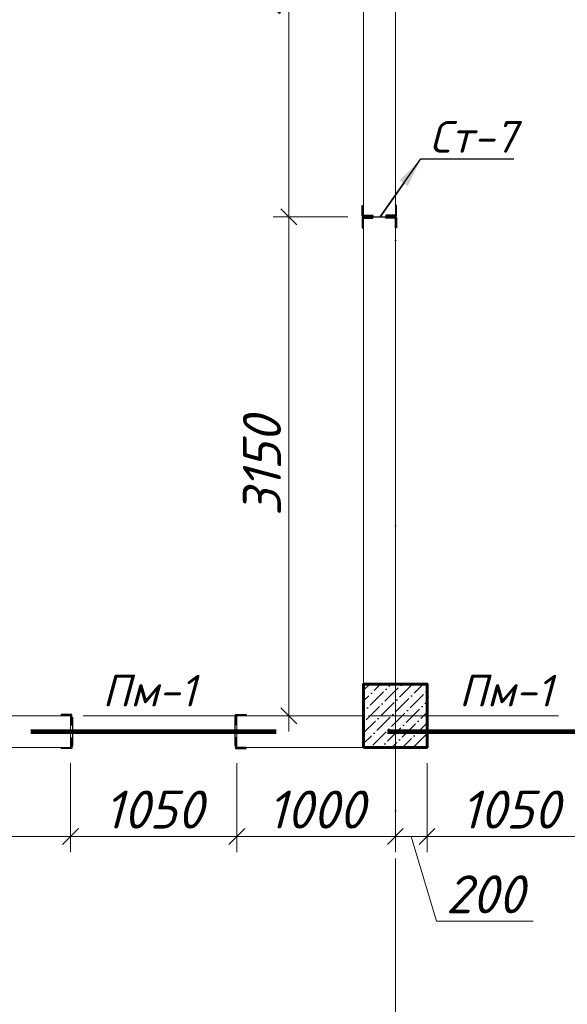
# Model space of a CAD drawing. Header units: millimetres. Extents: x 363306 to 7757304, y 1022887 to 1207196.
# Tile 153 of 256: x 946492 to 949947, y 1077516 to 1083731. Entities that reach past the tile are written whole.
import ezdxf
from ezdxf import colors
from ezdxf.entities.mleader import LeaderData, LeaderLine
from ezdxf.math import Vec2, Vec3

# ---------------------------------------------------------------- set-up
doc = ezdxf.new("R2010")
doc.units = ezdxf.units.MM
doc.linetypes.add('ACAD_ISO10W100', pattern=[18, 12, -3, 0, -3])
doc.layers.add('0 @ 100', color=7, linetype='Continuous')
doc.layers.add('kcd_tx', color=7, linetype='Continuous')
doc.layers.add('5   0.30', color=1, linetype='Continuous', lineweight=30)
doc.layers.add('размеры', color=12, linetype='Continuous', lineweight=15)
doc.styles.add('ISOCPEUR', font='isocpeur.TTF')
doc.styles.get("Standard").update_dxf_attribs({"font": 'isocpeui.ttf'})
doc.styles.add('ГОСТ 2.304', font='isocpeui.ttf')
doc.dimstyles.new('Санжар', dxfattribs={"dimtxt": 240, "dimasz": 200, "dimexe": 200, "dimexo": 200, "dimgap": 50, "dimtad": 1, "dimdec": 0, "dimtxsty": 'Standard', "dimblk": 'OBLIQUE', "dimcen": 2.5, "dimdle": 200, "dimclrd": 152, "dimclre": 152, "dimclrt": 152, "dimadec": 0, "dimazin": 0, "dimtfac": 1, "dimtdec": 0, "dimtmove": 0, "dimatfit": 3, "dimldrblk": 'OBLIQUE', "dimfxl": 0, "dimlwd": 0, "dimlwe": 0, "dimarcsym": 0})

# ---------------------------------------------------------------- blocks, each defined once
blk = doc.blocks.new('*U25')
at = {"color": 0, "linetype": 'ByBlock', "lineweight": -2, "ltscale": 100}
blk.add_lwpolyline([(0, 0), (63, 0), (63, 2.7, 0.414214), (60.7, 5), (12, 5, -0.414214), (5, 12), (5, 60.7, 0.414214), (2.7, 63), (0, 63)], format="xyb", close=True, dxfattribs=at)
blk = doc.blocks.new('*U35')
at = {"color": 0, "linetype": 'ByBlock', "lineweight": -2, "ltscale": 100}
blk.add_lwpolyline([(0, 0), (63, 0), (63, 2.7, 0.414214), (60.7, 5), (12, 5, -0.414214), (5, 12), (5, 60.7, 0.414214), (2.7, 63), (0, 63)], format="xyb", close=True, dxfattribs=at)
blk = doc.blocks.new('*U434')
at = {"color": 0, "linetype": 'ByBlock', "lineweight": -2, "ltscale": 100}
blk.add_lwpolyline([(0, 0), (63, 0), (63, 2.7, 0.414214), (60.7, 5), (12, 5, -0.414214), (5, 12), (5, 60.7, 0.414214), (2.7, 63), (0, 63)], format="xyb", close=True, dxfattribs=at)
blk = doc.blocks.new('_Oblique')
at = {"color": 0, "linetype": 'ByBlock', "lineweight": -2}
blk.add_line((-0.5, -0.5), (0.5, 0.5), dxfattribs=at)
blk = doc.blocks.new('*D697')
at = {"layer": 'Defpoints', "color": 0, "lineweight": 25, "transparency": 16777216}
for p in [(948190.8, 1082487), (948662.3, 1082487), (948562.3, 1079337)]:
    blk.add_point(p, dxfattribs=at)
at = {"layer": 'kcd_tx', "lineweight": 0, "transparency": 16777216}
for p, q in [((948190.8, 1079237), (948190.8, 1082587)), ((948562.3, 1082487), (948090.8, 1082487)), ((948462.3, 1079337), (948090.8, 1079337))]:
    blk.add_line(p, q, dxfattribs=at)
at = {"layer": 'kcd_tx', "lineweight": 0, "transparency": 16777216, "xscale": 100, "yscale": 100, "zscale": 100}
for p, rotation in [((948190.8, 1082487), 90), ((948190.8, 1079337), 270)]:
    blk.add_blockref('_Oblique', p, dxfattribs=dict(at, rotation=rotation))
at = {"layer": 'kcd_tx', "lineweight": 30, "transparency": 16777216, "insert": (948020.8, 1080912), "char_height": 240, "attachment_point": 5, "rotation": 90}
blk.add_mtext('3150', dxfattribs=at)
blk = doc.blocks.new('*D698')
at = {"layer": 'Defpoints', "color": 0, "lineweight": 25, "transparency": 16777216}
for p in [(948190.8, 1085637), (948562.3, 1085637), (948662.3, 1082487)]:
    blk.add_point(p, dxfattribs=at)
at = {"layer": 'kcd_tx', "lineweight": 0, "transparency": 16777216}
for p, q in [((948190.8, 1082387), (948190.8, 1085737)), ((948462.3, 1085637), (948090.8, 1085637)), ((948562.3, 1082487), (948090.8, 1082487))]:
    blk.add_line(p, q, dxfattribs=at)
at = {"layer": 'kcd_tx', "lineweight": 0, "transparency": 16777216, "xscale": 100, "yscale": 100, "zscale": 100}
for p, rotation in [((948190.8, 1085637), 90), ((948190.8, 1082487), 270)]:
    blk.add_blockref('_Oblique', p, dxfattribs=dict(at, rotation=rotation))
at = {"layer": 'kcd_tx', "lineweight": 30, "transparency": 16777216, "insert": (948020.8, 1084062), "char_height": 240, "attachment_point": 5, "rotation": 90}
blk.add_mtext('3150', dxfattribs=at)
blk = doc.blocks.new('*D715')
at = {"layer": 'Defpoints', "color": 0, "lineweight": 25, "transparency": 16777216}
for p in [(943562.3, 1079137), (946812.3, 1079137), (946812.3, 1078575)]:
    blk.add_point(p, dxfattribs=at)
at = {"layer": 'kcd_tx', "lineweight": 0, "transparency": 16777216}
for p, q in [((943562.3, 1079037), (943562.3, 1078475)), ((946812.3, 1079037), (946812.3, 1078475)), ((943462.3, 1078575), (946912.3, 1078575))]:
    blk.add_line(p, q, dxfattribs=at)
at = {"layer": 'kcd_tx', "lineweight": 0, "transparency": 16777216, "xscale": 100, "yscale": 100, "zscale": 100, "rotation": 180}
blk.add_blockref('_Oblique', (943562.3, 1078575), dxfattribs=at)
at = {"layer": 'kcd_tx', "lineweight": 0, "transparency": 16777216, "xscale": 100, "yscale": 100, "zscale": 100}
blk.add_blockref('_Oblique', (946812.3, 1078575), dxfattribs=at)
at = {"layer": 'kcd_tx', "lineweight": 30, "transparency": 16777216, "insert": (945187.3, 1078745), "char_height": 240, "attachment_point": 5}
blk.add_mtext('3250', dxfattribs=at)
blk = doc.blocks.new('*D716')
at = {"layer": 'Defpoints', "color": 0, "lineweight": 25, "transparency": 16777216}
for p in [(946812.3, 1079137), (947862.3, 1079137), (947862.3, 1078575)]:
    blk.add_point(p, dxfattribs=at)
at = {"layer": 'kcd_tx', "lineweight": 0, "transparency": 16777216}
for p, q in [((946812.3, 1079037), (946812.3, 1078475)), ((947862.3, 1079037), (947862.3, 1078475)), ((946712.3, 1078575), (947962.3, 1078575))]:
    blk.add_line(p, q, dxfattribs=at)
at = {"layer": 'kcd_tx', "lineweight": 0, "transparency": 16777216, "xscale": 100, "yscale": 100, "zscale": 100, "rotation": 180}
blk.add_blockref('_Oblique', (946812.3, 1078575), dxfattribs=at)
at = {"layer": 'kcd_tx', "lineweight": 0, "transparency": 16777216, "xscale": 100, "yscale": 100, "zscale": 100}
blk.add_blockref('_Oblique', (947862.3, 1078575), dxfattribs=at)
at = {"layer": 'kcd_tx', "lineweight": 30, "transparency": 16777216, "insert": (947337.3, 1078745), "char_height": 240, "attachment_point": 5}
blk.add_mtext('1050', dxfattribs=at)
blk = doc.blocks.new('*D717')
at = {"layer": 'Defpoints', "color": 0, "lineweight": 25, "transparency": 16777216}
for p in [(947862.3, 1079137), (948862.3, 1079137), (948862.3, 1078575)]:
    blk.add_point(p, dxfattribs=at)
at = {"layer": 'kcd_tx', "lineweight": 0, "transparency": 16777216}
for p, q in [((947862.3, 1079037), (947862.3, 1078475)), ((948862.3, 1079037), (948862.3, 1078475)), ((947762.3, 1078575), (948962.3, 1078575))]:
    blk.add_line(p, q, dxfattribs=at)
at = {"layer": 'kcd_tx', "lineweight": 0, "transparency": 16777216, "xscale": 100, "yscale": 100, "zscale": 100, "rotation": 180}
blk.add_blockref('_Oblique', (947862.3, 1078575), dxfattribs=at)
at = {"layer": 'kcd_tx', "lineweight": 0, "transparency": 16777216, "xscale": 100, "yscale": 100, "zscale": 100}
blk.add_blockref('_Oblique', (948862.3, 1078575), dxfattribs=at)
at = {"layer": 'kcd_tx', "lineweight": 30, "transparency": 16777216, "insert": (948362.3, 1078745), "char_height": 240, "attachment_point": 5}
blk.add_mtext('1000', dxfattribs=at)
blk = doc.blocks.new('*D718')
at = {"layer": 'Defpoints', "color": 0, "lineweight": 25, "transparency": 16777216}
for p in [(948862.3, 1079137), (949062.3, 1079137), (949062.3, 1078575)]:
    blk.add_point(p, dxfattribs=at)
at = {"layer": 'kcd_tx', "lineweight": 0, "transparency": 16777216}
for p, q in [((948862.3, 1079037), (948862.3, 1078475)), ((949062.3, 1079037), (949062.3, 1078475)), ((948762.3, 1078575), (949162.3, 1078575)), ((948962.3, 1078575), (949122.8, 1078040)), ((949122.8, 1078040), (949732.6, 1078040))]:
    blk.add_line(p, q, dxfattribs=at)
at = {"layer": 'kcd_tx', "lineweight": 0, "transparency": 16777216, "xscale": 100, "yscale": 100, "zscale": 100, "rotation": 180}
blk.add_blockref('_Oblique', (948862.3, 1078575), dxfattribs=at)
at = {"layer": 'kcd_tx', "lineweight": 0, "transparency": 16777216, "xscale": 100, "yscale": 100, "zscale": 100}
blk.add_blockref('_Oblique', (949062.3, 1078575), dxfattribs=at)
at = {"layer": 'kcd_tx', "lineweight": 30, "transparency": 16777216, "insert": (949427.7, 1078210), "char_height": 240, "attachment_point": 5}
blk.add_mtext('200', dxfattribs=at)
blk = doc.blocks.new('*D719')
at = {"layer": 'Defpoints', "color": 0, "lineweight": 25, "transparency": 16777216}
for p in [(949062.3, 1079137), (950112.3, 1079137), (950112.3, 1078575)]:
    blk.add_point(p, dxfattribs=at)
at = {"layer": 'kcd_tx', "lineweight": 0, "transparency": 16777216}
for p, q in [((949062.3, 1079037), (949062.3, 1078475)), ((950112.3, 1079037), (950112.3, 1078475)), ((948962.3, 1078575), (950212.3, 1078575))]:
    blk.add_line(p, q, dxfattribs=at)
at = {"layer": 'kcd_tx', "lineweight": 0, "transparency": 16777216, "xscale": 100, "yscale": 100, "zscale": 100, "rotation": 180}
blk.add_blockref('_Oblique', (949062.3, 1078575), dxfattribs=at)
at = {"layer": 'kcd_tx', "lineweight": 0, "transparency": 16777216, "xscale": 100, "yscale": 100, "zscale": 100}
blk.add_blockref('_Oblique', (950112.3, 1078575), dxfattribs=at)
at = {"layer": 'kcd_tx', "lineweight": 30, "transparency": 16777216, "insert": (949587.3, 1078745), "char_height": 240, "attachment_point": 5}
blk.add_mtext('1050', dxfattribs=at)
blk = doc.blocks.new('rttgrtwr')
at = {"color": 116, "lineweight": 0, "true_color": 0x136734, "const_width": 30}
blk.add_lwpolyline([(632984.7, 1826860), (634534.7, 1826860)], dxfattribs=at)
at = {"layer": '5   0.30', "color": 5, "lineweight": 30, "ltscale": 200}
for p, q in [((633246.9, 1826952.1), (633246.9, 1826767.9)), ((634272.5, 1826952.1), (634272.5, 1826767.9))]:
    blk.add_line(p, q, dxfattribs=at)
at = {"layer": '5   0.30', "color": 5, "lineweight": 30, "ltscale": 200, "yscale": 1.05763968, "zscale": 1.05763968, "rotation": 180}
for p, xscale in [((633242.8, 1826968.4), 1.05763968), ((634276.6, 1826968.4), -1.05763968)]:
    blk.add_blockref('*U25', p, dxfattribs=dict(at, xscale=xscale))
at = {"layer": '5   0.30', "color": 5, "lineweight": 30, "ltscale": 200, "extrusion": (0, 0, -1), "yscale": 1.05763968, "zscale": -1.05763968}
for p, xscale in [((-633242.8, 1826753.5), 1.05763968), ((-634276.6, 1826753.5), -1.05763968)]:
    blk.add_blockref('*U25', p, dxfattribs=dict(at, xscale=xscale))
at = {"color": 18, "lineweight": 0, "true_color": 0x000000, "insert": (633436.5, 1827218.6), "char_height": 200, "width": 262.818, "attachment_point": 1}
blk.add_mtext('{\\C116;\\c3434259;Пм-1}', dxfattribs=at)
ml = blk.add_multileader_mtext('Standard')
ml.set_content('{\\fISOCPEUR|b0|i1|c204|p34;\\C5;Ст-5}', color=256, style='ISOCPEUR')
ml.set_leader_properties()
ml.build(insert=Vec2(0, 0))
ml.multileader.update_dxf_attribs({"text_left_attachment_type": 6, "text_right_attachment_type": 6, "dogleg_length": 0.208, "arrow_head_size": 187.5, "scale": 100})
ctx = ml.context
ctx.base_point, ctx.scale, ctx.char_height, ctx.arrow_head_size, ctx.landing_gap_size, ctx.plane_origin = Vec3(633482.9, 1827427), 100, 200, 187.5, 0, Vec3(637872.8, 1828882)
ctx.left_attachment, ctx.right_attachment, ctx.text_align_type = 6, 6, 1
notes = []
notes.append((ctx, [(1, (1, 1, 0), (634111.3, 1827427), (-1, 0), 20.8, [(2, [(633242.8, 1826968.4)], 0, []), (1, [(634295.3, 1826960), (634295.3, 1826960)], 0, [])])]))
ctx.mtext.insert, ctx.mtext.alignment, ctx.mtext.flow_direction = Vec3(633786.7, 1827667), 2, 5
for ctx, leaders in notes:
    for number, flags, end, landing, length, lines in leaders:
        leader = LeaderData()
        leader.index, (leader.has_last_leader_line, leader.has_dogleg_vector, leader.attachment_direction) = number, flags
        leader.last_leader_point, leader.dogleg_vector, leader.dogleg_length = Vec3(end), Vec3(landing), length
        for number, points, colour, breaks in lines:
            line = LeaderLine()
            line.index, line.vertices, line.color, line.breaks = number, Vec3.list(points), colors.encode_raw_color(colour), breaks
            leader.lines.append(line)
        ctx.leaders.append(leader)

msp = doc.modelspace()

# ---------------------------------------------------------------- hatches: boundary and pattern name
at = {"ltscale": 100}
h = msp.add_hatch(dxfattribs=at)
h.set_pattern_fill('ANSI36', color=256, scale=15, style=0)
h.set_pattern_definition([(45, (-16114300.283, 10262367.04), (25.25697034, 92.60889125), [119.0625, -23.8125, 0, -23.8125])])
h.paths.add_polyline_path([(949062.268, 1079537.041), (948662.268, 1079537.041), (948662.268, 1079137.041), (949062.268, 1079137.041)])

# ---------------------------------------------------------------- linework, layer by layer
at = {"color": 1, "linetype": 'ACAD_ISO10W100', "lineweight": 9, "ltscale": 100}
for p, q in [((948862.268, 1085637.041), (948862.268, 1065521.995)), ((953492.268, 1079337.041), (923748.61, 1079337.041))]:
    msp.add_line(p, q, dxfattribs=at)
at = {"lineweight": 0, "ltscale": 100}
for p, q in [((948662.268, 1079537.041), (948662.268, 1085537.041)), ((948862.268, 1079537.041), (948862.268, 1085437.041)), ((946812.268, 1079337.041), (943762.268, 1079337.041)), ((946812.268, 1079137.041), (946812.268, 1079337.041)), ((948662.268, 1079337.041), (947862.268, 1079337.041)), ((947862.268, 1079137.041), (947862.268, 1079337.041)), ((946812.268, 1079137.041), (938462.268, 1079137.041)), ((948692.268, 1079137.041), (947862.268, 1079137.041))]:
    msp.add_line(p, q, dxfattribs=at)
at = {"color": 18, "lineweight": 0, "true_color": 0x000000}
msp.add_line((948662.268, 1082487.041), (948862.268, 1082487.041), dxfattribs=at)
at = {"color": 116, "lineweight": 0, "true_color": 0x136734, "const_width": 30}
msp.add_lwpolyline([(948812.268, 1079237.041), (950362.268, 1079237.041)], dxfattribs=at)
at = {"layer": '5   0.30', "lineweight": 30, "ltscale": 200}
msp.add_line((948670.173, 1082487.041), (948854.362, 1082487.041), dxfattribs=at)
msp.add_line((948670.173, 1082487.041), (948854.362, 1082487.041), dxfattribs=at)
at = {"layer": 'размеры', "lineweight": 60, "ltscale": 5}
msp.add_lwpolyline([(948662.268, 1079137.041), (949062.268, 1079137.041), (949062.268, 1079537.041), (948662.268, 1079537.041)], close=True, dxfattribs=at)

# ---------------------------------------------------------------- block references
at = {"color": 18, "lineweight": 0, "true_color": 0x000000}
msp.add_blockref('rttgrtwr', (313577.576, -747622.929), dxfattribs=at)
at = {"layer": '5   0.30', "lineweight": 30, "ltscale": 200, "yscale": 1.05763968, "zscale": 1.05763968}
for name, p, xscale, rotation in [('*U35', (948653.836, 1082491.12), -1.05763968, 270), ('*U35', (948868.688, 1082491.12), 1.05763968, 89.99999999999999), ('*U434', (948653.836, 1082482.962), 1.05763968, 270)]:
    msp.add_blockref(name, p, dxfattribs=dict(at, xscale=xscale, rotation=rotation))
at = {"layer": '5   0.30', "lineweight": 30, "ltscale": 200, "extrusion": (0, 0, -1), "xscale": 1.05763968, "yscale": 1.05763968, "zscale": -1.05763968, "rotation": 270}
msp.add_blockref('*U434', (-948868.688, 1082482.962), dxfattribs=at)

# ---------------------------------------------------------------- texts
at = {"color": 18, "lineweight": 0, "true_color": 0x000000, "insert": (949264.119, 1079595.662), "char_height": 200, "width": 262.81818, "attachment_point": 1}
msp.add_mtext('{\\C116;\\c3434259;Пм-1}', dxfattribs=at)
at = {"layer": '0 @ 100', "color": 7, "insert": (761996.908, 1075986.433), "char_height": 318.940213, "width": 19697.5359, "attachment_point": 4, "style": 'ГОСТ 2.304'}
msp.add_mtext('\\pi5457.36288;{\\fISOCPEUR|b1|i1|c204|p34;Характеристика участка строительства:\\P\\pi0;\\P}Расчетная зимняя температура воздух 15 °С.\\PСкоростной напор ветра   - 38кг/м2.\\PВес снегового покрова    - 50кг/м2.\\PКлассификация зданий по функциональной пожарной опасности - Ф 4.1 \\PКоэффициент надежности по назначению - 0.95\\P\\P^IПроектом разработано подъёмник для мало мобильных граждан населения грузоподъемностью 250 кг. скоростью 0,25 см/с. Двери шахт подъёмника противопожарные с пределом огнестойкости El 30. Подъёмники оборудованы кабинами габаритами 1500х1500 мм, ширина дверей кабины обеспечивает проезд инвалидной коляски. Для экстренных случаев подъёмник оснащен дополнительным аккумулятором и механическим спуском для безопасного спуска пассажира в нулевую отметку. Так же в дверях подъёмника установлены замки датчики которые открываются с ключевыми картами, чтобы открыть двери подъёмника.\\P^IС внешней и внутренней стороны наружных стен предусмотрено обшивка из аквапанелей толщиной 12,5мм с утеплением из минераловатной ваты на кварцевой основе, А =0,040 Вт/мС, толщиной 100мм. (по теплотехническому расчету). Наружная отделка из органическое стекло.\\P^IПодрядчик обязан предоставить заказчику сертификаты соответствия и пожарной безопасности на фасадную систему и все применяемые в данной системе материалы и изделия.\\PКонструкции, изделия и материалы применены по действующим стандартам, ТУ, сертификатам. На путях эвакуации используются отделочные материалы, соответствующие требованиям п. 5.25 ШНК 2.01.02-04.\\PОтделка стен с внутренней стороны окраска водоэмульсионными красками светлых тонов. Во внутренней и наружной отделке использованы современные отделочные материалы используемые на территории Республики Узбекистан.\\P^IКрыша - скатная из металлических профилированных листов с полимерными покрытиями с обеих сторон толщ.0,55мм по металлическим конструкциям.\\P^IПо периметру наружных стен устраивается бетонная отмостка. Бетон кл.В 7,5 шириной 1000 мм, толщиной 50 мм по гравийному основанию толщиной 100 мм -150 мм.\\P^IВсе строительно-монтажные работы вести согласно указаний соответствующих строительных норм и проекта производства работ (П.П.Р.) на основании ШНК 3.01.01 - 03 и КМК 3.01.02 - 00.', dxfattribs=at)

# ---------------------------------------------------------------- dimensions: what is measured, and where the dimension line sits
at = {"layer": 'kcd_tx', "color": 244, "lineweight": 30, "true_color": 0x991b1e}
for base, p1, p2, picture, middle in [((948190.819, 1085637.041), (948662.268, 1082487.041), (948562.268, 1085637.041), '*D698', (948020.819, 1084062.041)), ((948190.819, 1082487.041), (948562.268, 1079337.041), (948662.268, 1082487.041), '*D697', (948020.819, 1080912.041))]:
    dim = msp.add_linear_dim(base=base, p1=p1, p2=p2, angle=90, dimstyle='Санжар', override={"dimasz": 100, "dimexe": 100, "dimexo": 100, "dimdle": 100, "dimclrd": 256, "dimclre": 256, "dimclrt": 256, "dimtmove": 1, "dimfxl": 0, "dimarcsym": 2}, dxfattribs=at)
    dim.commit()
    dim.dimension.update_dxf_attribs({"geometry": picture, "text_midpoint": middle})
for base, p1, p2, picture, middle in [((946812.268, 1078574.985), (943562.268, 1079137.041), (946812.268, 1079137.041), '*D715', (945187.268, 1078744.985)), ((947862.268, 1078574.985), (946812.268, 1079137.041), (947862.268, 1079137.041), '*D716', (947337.268, 1078744.985)), ((948862.268, 1078574.985), (947862.268, 1079137.041), (948862.268, 1079137.041), '*D717', (948362.268, 1078744.985)), ((949062.268, 1078574.985), (948862.268, 1079137.041), (949062.268, 1079137.041), '*D718', (949172.768, 1078209.985)), ((950112.268, 1078574.985), (949062.268, 1079137.041), (950112.268, 1079137.041), '*D719', (949587.268, 1078744.985))]:
    dim = msp.add_linear_dim(base=base, p1=p1, p2=p2, dimstyle='Санжар', override={"dimasz": 100, "dimexe": 100, "dimexo": 100, "dimdle": 100, "dimclrd": 256, "dimclre": 256, "dimclrt": 256, "dimtmove": 1, "dimfxl": 0, "dimarcsym": 2}, dxfattribs=at)
    dim.commit()
    dim.dimension.update_dxf_attribs({"geometry": picture, "text_midpoint": middle})

# ---------------------------------------------------------------- leaders
ml = msp.add_multileader_mtext('Standard')
ml.set_content('{\\fISOCPEUR|b0|i1|c204|p34;\\C5;Ст-7}', color=256, style='ISOCPEUR')
ml.set_leader_properties()
ml.build(insert=Vec2(0, 0))
ml.multileader.update_dxf_attribs({"text_left_attachment_type": 6, "text_right_attachment_type": 6, "dogleg_length": 0.208, "arrow_head_size": 187.5, "scale": 100})
ctx = ml.context
ctx.base_point, ctx.scale, ctx.char_height, ctx.arrow_head_size, ctx.landing_gap_size, ctx.plane_origin = Vec3(949044.145, 1082851.82), 100, 200, 187.5, 0, Vec3(953349.528, 1081454.207)
ctx.left_attachment, ctx.right_attachment, ctx.text_align_type = 6, 6, 1
notes = []
notes.append((ctx, [(0, (1, 1, 0), (949023.326, 1082851.82), (1, 0), 20.819, [(1, [(949023.326, 1082851.82), (948766.971, 1082487.041), (948766.971, 1082487.041)], 0, [])])]))
ctx.mtext.insert, ctx.mtext.alignment, ctx.mtext.flow_direction = Vec3(949353.084, 1083091.82), 2, 5
ml = msp.add_multileader_mtext('Standard')
ml.set_content('{\\fISOCPEUR|b0|i1|c204|p34;\\C5;Ст-7}', color=256, style='ISOCPEUR')
ml.set_leader_properties()
ml.build(insert=Vec2(0, 0))
ml.multileader.update_dxf_attribs({"text_left_attachment_type": 6, "text_right_attachment_type": 6, "dogleg_length": 0.208, "arrow_head_size": 187.5, "scale": 100})
ctx = ml.context
ctx.base_point, ctx.scale, ctx.char_height, ctx.arrow_head_size, ctx.landing_gap_size, ctx.plane_origin = Vec3(932045.727, 1079841.82), 100, 200, 187.5, 0, Vec3(928479.711, 1078204.207)
ctx.left_attachment, ctx.right_attachment, ctx.text_align_type = 6, 6, 1
notes.append((ctx, [(0, (1, 1, 0), (932684.425, 1079841.82), (-1, 0), 20.819, [(1, [(932684.425, 1079841.82), (933062.268, 1079237.041), (933062.268, 1079237.041)], 0, [])])]))
ctx.mtext.insert, ctx.mtext.width, ctx.mtext.alignment, ctx.mtext.flow_direction = Vec3(932354.667, 1080081.82), 601.21212, 2, 5
ml = msp.add_multileader_mtext('Standard')
ml.set_content('{\\fISOCPEUR|b0|i1|c204|p34;\\C5;Ст-8}', color=256, style='ISOCPEUR')
ml.set_leader_properties()
ml.build(insert=Vec2(0, 0))
ml.multileader.update_dxf_attribs({"text_left_attachment_type": 6, "text_right_attachment_type": 6, "dogleg_length": 0.208, "arrow_head_size": 187.5, "scale": 100})
ctx = ml.context
ctx.base_point, ctx.scale, ctx.char_height, ctx.arrow_head_size, ctx.landing_gap_size, ctx.plane_origin = Vec3(977054.667, 1079315.166), 100, 200, 187.5, 0, Vec3(973479.711, 1077677.553)
ctx.left_attachment, ctx.right_attachment, ctx.text_align_type = 6, 6, 1
notes.append((ctx, [(0, (1, 1, 0), (977684.425, 1079315.166), (-1, 0), 20.819, [(1, [(977684.425, 1079315.166), (978062.268, 1078710.387), (978062.268, 1078710.387)], 0, [])])]))
ctx.mtext.insert, ctx.mtext.width, ctx.mtext.alignment, ctx.mtext.flow_direction = Vec3(977359.136, 1079555.166), 760.27741, 2, 5
for ctx, leaders in notes:
    for number, flags, end, landing, length, lines in leaders:
        leader = LeaderData()
        leader.index, (leader.has_last_leader_line, leader.has_dogleg_vector, leader.attachment_direction) = number, flags
        leader.last_leader_point, leader.dogleg_vector, leader.dogleg_length = Vec3(end), Vec3(landing), length
        for number, points, colour, breaks in lines:
            line = LeaderLine()
            line.index, line.vertices, line.color, line.breaks = number, Vec3.list(points), colors.encode_raw_color(colour), breaks
            leader.lines.append(line)
        ctx.leaders.append(leader)

doc.saveas('drawing.dxf')
